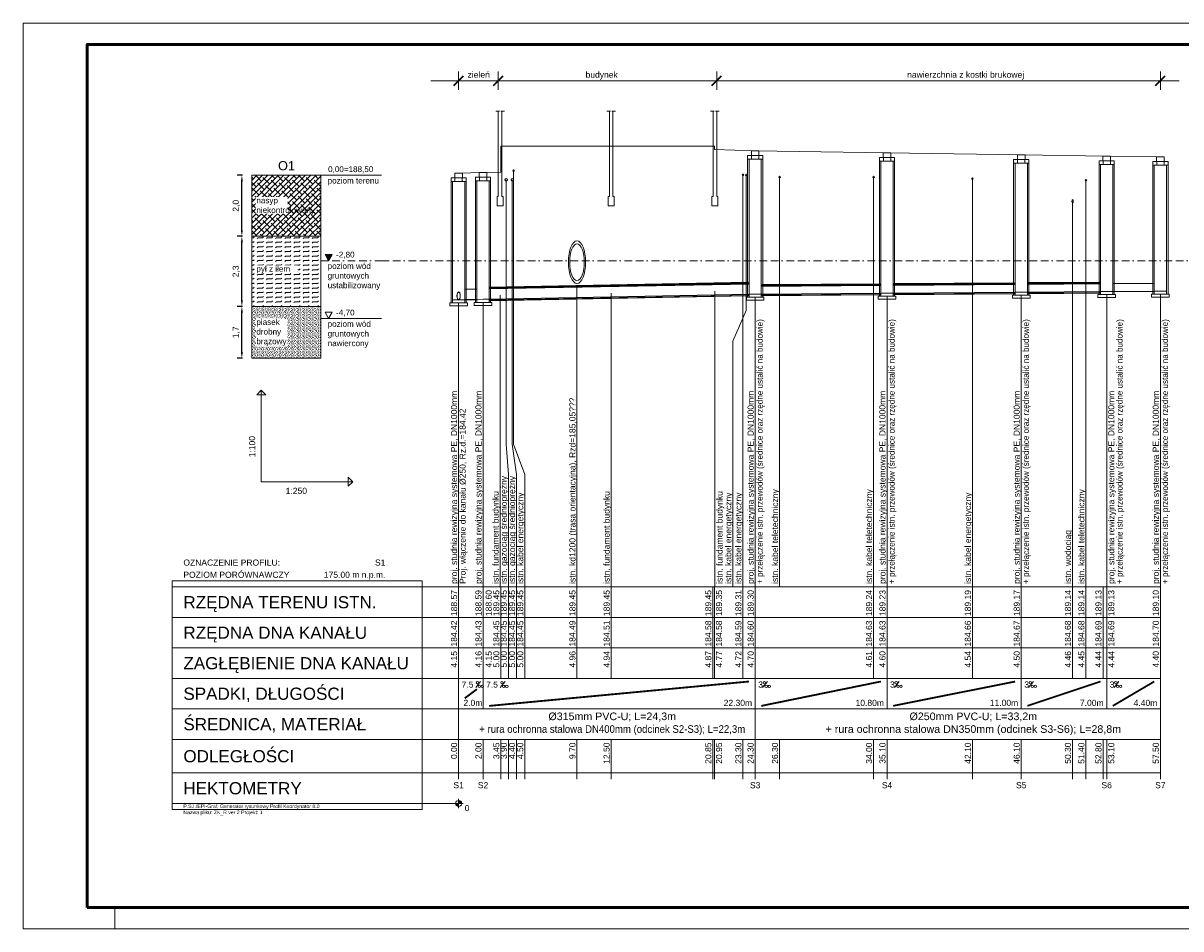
# Model space of a CAD drawing. Header units: metres. Extents: x 17041 to 17611, y -7523 to -7226.
# Tile 1 of 2: x 17041 to 17420, y -7523 to -7226. Entities that reach past the tile are written whole.
import ezdxf
from ezdxf.enums import TextEntityAlignment as Align

# ---------------------------------------------------------------- set-up
doc = ezdxf.new("R2010")
doc.units = ezdxf.units.M
doc.header["$MEASUREMENT"] = 0
doc.linetypes.add('BORDER2', pattern=[0.875, 0.25, -0.125, 0.25, -0.125, 0, -0.125])
doc.layers.get('0').update_dxf_attribs({"lineweight": 13})
for name, color, linetype, lineweight in [('_proj. cienkie', 7, 'Continuous', 13), ('Budynki', 7, 'Continuous', 13), ('Liczby', 7, 'Continuous', 13), ('Linie_opisowe', 7, 'Continuous', 13), ('Linie_tabeli', 7, 'Continuous', 13), ('Odcinki', 7, 'Continuous', 13), ('opis', 7, 'Continuous', 13), ('Opis_Arm', 7, 'Continuous', 13), ('Opis_PZ', 7, 'Continuous', 13), ('Opis_uzbr_n', 7, 'Continuous', 13), ('Opis_wl', 7, 'Continuous', 13), ('Teksty', 7, 'Continuous', 13), ('Teren_istn', 3, 'Continuous', 13), ('Uzbr_podz', 7, 'Continuous', 13), ('Wezly', 7, 'Continuous', 13)]:
    doc.layers.add(name, color=color, linetype=linetype, lineweight=lineweight)
doc.layers.add('Linie_odn', color=7, linetype='Continuous')
doc.layers.add('Rury_ochr', color=7, linetype='Continuous')
doc.styles.add('Arial', font='arial.ttf')
doc.dimstyles.new('ISO-25', dxfattribs={"dimtxt": 2.5, "dimasz": 2.5, "dimexe": 1.25, "dimexo": 0.625, "dimtad": 1, "dimtxsty": 'Standard', "dimcen": 2.5, "dimadec": 0, "dimazin": 0, "dimtfac": 1, "dimtmove": 0, "dimatfit": 3, "dimfxl": 1, "dimarcsym": 0})

# ---------------------------------------------------------------- blocks, each defined once
blk = doc.blocks.new('*D30')
at = {"color": 0, "lineweight": -2}
for p, q in [((17112.82, -7275.4), (17111.14, -7275.4)), ((17112.64, -7293.4), (17112.64, -7277.4)), ((17112.82, -7295.4), (17111.14, -7295.4))]:
    blk.add_line(p, q, dxfattribs=at)
at = {"color": 0}
for points in [[(17112.97, -7277.4), (17112.31, -7277.4), (17112.64, -7275.4)], [(17112.31, -7293.4), (17112.97, -7293.4), (17112.64, -7295.4)]]:
    blk.add_solid(points, dxfattribs=at)
at = {"layer": 'Defpoints', "color": 0}
for p in [(17112.64, -7275.4), (17115.9, -7275.4), (17115.9, -7295.4)]:
    blk.add_point(p, dxfattribs=at)
at = {"color": 0, "insert": (17110.81, -7285.4), "char_height": 2, "attachment_point": 5, "rotation": 90, "style": 'Arial'}
blk.add_mtext('2,0', dxfattribs=at)
blk = doc.blocks.new('*D31')
at = {"color": 0, "lineweight": -2}
for p, q in [((17112.82, -7295.4), (17111.14, -7295.4)), ((17112.64, -7316.4), (17112.64, -7297.4)), ((17112.82, -7318.4), (17111.14, -7318.4))]:
    blk.add_line(p, q, dxfattribs=at)
at = {"color": 0}
for points in [[(17112.97, -7297.4), (17112.31, -7297.4), (17112.64, -7295.4)], [(17112.31, -7316.4), (17112.97, -7316.4), (17112.64, -7318.4)]]:
    blk.add_solid(points, dxfattribs=at)
at = {"layer": 'Defpoints', "color": 0}
for p in [(17112.64, -7295.4), (17115.9, -7295.4), (17115.9, -7318.4)]:
    blk.add_point(p, dxfattribs=at)
at = {"color": 0, "insert": (17110.81, -7306.9), "char_height": 2, "attachment_point": 5, "rotation": 90, "style": 'Arial'}
blk.add_mtext('2,3', dxfattribs=at)
blk = doc.blocks.new('*D32')
at = {"color": 0, "lineweight": -2}
for p, q in [((17112.82, -7318.4), (17111.14, -7318.4)), ((17112.64, -7333.4), (17112.64, -7320.4)), ((17112.82, -7335.4), (17111.14, -7335.4))]:
    blk.add_line(p, q, dxfattribs=at)
at = {"color": 0}
for points in [[(17112.97, -7320.4), (17112.31, -7320.4), (17112.64, -7318.4)], [(17112.31, -7333.4), (17112.97, -7333.4), (17112.64, -7335.4)]]:
    blk.add_solid(points, dxfattribs=at)
at = {"layer": 'Defpoints', "color": 0}
for p in [(17112.64, -7318.4), (17115.9, -7318.4), (17115.9, -7335.4)]:
    blk.add_point(p, dxfattribs=at)
at = {"color": 0, "insert": (17110.81, -7326.9), "char_height": 2, "attachment_point": 5, "rotation": 90, "style": 'Arial'}
blk.add_mtext('1,7', dxfattribs=at)

msp = doc.modelspace()

# ---------------------------------------------------------------- hatches: boundary and pattern name
h = msp.add_hatch()
h.set_pattern_fill('ANSI38', color=256, scale=10, style=0)
h.set_pattern_definition([(45, (38.9465, -358.3822), (-0.88388348, 0.88388348), []), (135, (38.9465, -358.3822), (-2.65165043, 0.88388348), [3.125, -1.875])])
h.paths.add_polyline_path([(17138.47, -7275.4), (17115.9, -7275.4), (17115.9, -7295.4), (17138.47, -7295.4)])
h.paths.add_polyline_path([(17115.99, -7289.72), (17137.76, -7289.72), (17137.76, -7281.29), (17115.99, -7281.29)], flags=24)
h = msp.add_hatch()
h.set_pattern_fill('FLEXIBLE', color=256, scale=5, style=0)
h.set_pattern_definition([(0, (38.9465, -358.3822), (0, 1.5), [1.5, -1.5]), (45, (40.4465, -358.3822), (0, 1.5), [0.375, -1.37132035, 0.375, -2.12132035])])
h.paths.add_polyline_path([(17138.47, -7295.4), (17115.9, -7295.4), (17115.9, -7318.4), (17138.47, -7318.4)])
h.paths.add_polyline_path([(17116.78, -7308.19), (17128.72, -7308.19), (17128.72, -7304.5), (17116.78, -7304.5)], flags=24)
msp.add_hatch(color=256).paths.add_polyline_path([(17139.89, -7301.34), (17141.05, -7303.4), (17142.2, -7301.34)])
h = msp.add_hatch()
h.set_pattern_fill('DOTS2', color=256, scale=2, style=0)
h.set_pattern_definition([(0, (39.0265, -358.3422), (0, 2), [0, -2]), (0, (39.6665, -358.3022), (0, 2), [0, -2]), (0, (39.3065, -357.8622), (0, 2), [0, -2]), (0, (39.7465, -357.5422), (0, 2), [0, -2]), (0, (39.2265, -357.4222), (0, 2), [0, -2]), (0, (39.3865, -356.9422), (0, 2), [0, -2]), (0, (39.1065, -356.5822), (0, 2), [0, -2]), (0, (39.7465, -356.6222), (0, 2), [0, -2]), (0, (40.2265, -356.5422), (0, 2), [0, -2]), (0, (40.4665, -357.0222), (0, 2), [0, -2]), (0, (40.8665, -357.0622), (0, 2), [0, -2]), (0, (40.8665, -357.7822), (0, 2), [0, -2]), (0, (40.5065, -358.0222), (0, 2), [0, -2]), (0, (39.9465, -357.9022), (0, 2), [0, -2]), (0, (40.3065, -357.5422), (0, 2), [0, -2]), (0, (39.9465, -357.1822), (0, 2), [0, -2]), (0, (40.7865, -358.3022), (0, 2), [0, -2])])
h.paths.add_polyline_path([(17138.47, -7318.4), (17115.9, -7318.4), (17115.9, -7335.4), (17138.47, -7335.4)])
h.paths.add_polyline_path([(17115.2, -7333.55), (17129.27, -7333.55), (17129.27, -7320.37), (17115.2, -7320.37)], flags=9)

# ---------------------------------------------------------------- linework, layer by layer
at = {"lineweight": 35}
for p, q in [((17182.1, -7246), (17185.28, -7242.82)), ((17195.1, -7246), (17198.28, -7242.82)), ((17266.7, -7246), (17269.88, -7242.82)), ((17412.11, -7246), (17415.3, -7242.82))]:
    msp.add_line(p, q, dxfattribs=at)
for p, q in [((17183.69, -7247.41), (17183.69, -7241.41)), ((17196.69, -7247.41), (17196.69, -7241.41)), ((17268.29, -7247.41), (17268.29, -7241.41)), ((17413.71, -7247.41), (17413.71, -7241.41)), ((17138.47, -7275.4), (17115.9, -7275.4)), ((17115.9, -7335.4), (17115.9, -7275.4)), ((17138.47, -7275.4), (17158.38, -7275.4)), ((17138.47, -7295.4), (17115.9, -7295.4)), ((17139.89, -7301.34), (17141.05, -7303.4)), ((17139.89, -7301.34), (17142.2, -7301.34)), ((17142.2, -7301.34), (17141.05, -7303.4)), ((17138.47, -7318.4), (17115.9, -7318.4)), ((17138.47, -7322.4), (17158.38, -7322.4)), ((17139.89, -7320.34), (17141.05, -7322.4)), ((17139.89, -7320.34), (17142.2, -7320.34)), ((17142.2, -7320.34), (17141.05, -7322.4)), ((17138.47, -7335.4), (17115.9, -7335.4))]:
    msp.add_line(p, q)
at = {"linetype": 'BORDER2', "ltscale": 10}
msp.add_line((17138.47, -7303.4), (17158.38, -7303.4), dxfattribs=at)
for major_axis in [(0, -7), (0, -6)]:
    msp.add_ellipse((17222.49, -7303.9), major_axis=major_axis, ratio=0.4)
at = {"layer": 'Budynki'}
for points in [[(17198.69, -7254.41), (17197.49, -7254.41), (17197.89, -7254.41), (17197.89, -7282.4), (17198.29, -7282.4), (17198.29, -7285.4), (17197.29, -7285.4), (17197.29, -7285.4), (17196.29, -7285.4), (17196.29, -7282.4), (17196.69, -7282.4), (17196.69, -7254.41), (17197.09, -7254.41), (17195.89, -7254.41)], [(17235.09, -7254.41), (17233.89, -7254.41), (17234.29, -7254.41), (17234.29, -7282.4), (17234.69, -7282.4), (17234.69, -7285.4), (17233.69, -7285.4), (17233.69, -7285.4), (17232.69, -7285.4), (17232.69, -7282.4), (17233.09, -7282.4), (17233.09, -7254.41), (17233.49, -7254.41), (17232.29, -7254.41)], [(17269.09, -7254.41), (17267.89, -7254.41), (17268.29, -7254.41), (17268.29, -7282.4), (17268.69, -7282.4), (17268.69, -7285.4), (17267.69, -7285.4), (17267.69, -7285.4), (17266.69, -7285.4), (17266.69, -7282.4), (17267.09, -7282.4), (17267.09, -7254.41), (17267.49, -7254.41), (17266.29, -7254.41)]]:
    msp.add_lwpolyline(points, dxfattribs=at)
at = {"layer": 'Liczby'}
for p, q in [((17190.89, -7441.4), (17189.29, -7443.4)), ((17198.89, -7441.4), (17197.29, -7443.4)), ((17284.89, -7441.4), (17283.29, -7443.4)), ((17328.11, -7441.4), (17326.51, -7443.4)), ((17372.11, -7441.4), (17370.51, -7443.4)), ((17400.11, -7441.4), (17398.51, -7443.4)), ((17182.19, -7481.4), (17185.19, -7481.4)), ((17182.69, -7481.47), (17184.69, -7481.33)), ((17182.7, -7481.54), (17184.68, -7481.26)), ((17182.71, -7481.61), (17184.67, -7481.2)), ((17182.73, -7481.68), (17184.65, -7481.13)), ((17182.75, -7481.75), (17184.63, -7481.06)), ((17182.78, -7481.81), (17184.6, -7481)), ((17182.81, -7481.87), (17184.57, -7480.93)), ((17182.84, -7481.93), (17184.54, -7480.87)), ((17182.88, -7481.99), (17184.5, -7480.82)), ((17182.92, -7482.05), (17184.46, -7480.76)), ((17182.97, -7482.1), (17184.41, -7480.71)), ((17183.02, -7482.15), (17184.36, -7480.66)), ((17183.08, -7482.19), (17184.31, -7480.62)), ((17183.13, -7482.23), (17184.25, -7480.58)), ((17183.19, -7482.27), (17184.19, -7480.54)), ((17183.25, -7482.3), (17184.13, -7480.51)), ((17183.32, -7482.33), (17184.07, -7480.48)), ((17183.38, -7482.36), (17184, -7480.45)), ((17183.45, -7482.37), (17183.93, -7480.43)), ((17183.52, -7482.39), (17183.86, -7480.42)), ((17183.59, -7482.4), (17183.8, -7480.41)), ((17183.66, -7482.4), (17183.73, -7480.4)), ((17183.69, -7479.9), (17183.69, -7482.9))]:
    msp.add_line(p, q, dxfattribs=at)
for centre, radius in [((17189.89, -7441.8), 0.4), ((17197.89, -7441.8), 0.4), ((17283.89, -7441.8), 0.4), ((17327.11, -7441.8), 0.4), ((17371.11, -7441.8), 0.4), ((17399.11, -7441.8), 0.4), ((17190.49, -7443), 0.4), ((17191.49, -7443), 0.4), ((17198.49, -7443), 0.4), ((17199.49, -7443), 0.4), ((17284.49, -7443), 0.4), ((17285.49, -7443), 0.4), ((17327.71, -7443), 0.4), ((17328.71, -7443), 0.4), ((17371.71, -7443), 0.4), ((17372.71, -7443), 0.4), ((17399.71, -7443), 0.4), ((17400.71, -7443), 0.4), ((17183.69, -7481.4), 1)]:
    msp.add_circle(centre, radius, dxfattribs=at)
at = {"layer": 'Linie_opisowe'}
for p, q in [((17276.89, -7275.25), (17276.89, -7410.4)), ((17319.71, -7275.99), (17319.71, -7410.4)), ((17352.11, -7276.48), (17352.11, -7410.4)), ((17389.31, -7277.04), (17389.31, -7410.4)), ((17384.91, -7283.97), (17384.91, -7410.4)), ((17222.49, -7410.4), (17222.49, -7311.83)), ((17197.29, -7314.7), (17197.29, -7410.4)), ((17233.69, -7314.02), (17233.69, -7410.4)), ((17267.69, -7313.38), (17267.69, -7410.4))]:
    msp.add_line(p, q, dxfattribs=at)
for points in [[(17201.69, -7273.9), (17201.69, -7363.56), (17205.39, -7373.56), (17205.39, -7410.4)], [(17199.29, -7276.9), (17199.29, -7363.56), (17199.99, -7373.56), (17199.99, -7410.4)], [(17201.29, -7276.9), (17201.29, -7363.56), (17202.69, -7373.56), (17202.69, -7410.4)], [(17277.99, -7275.31), (17277.99, -7319.76), (17273.59, -7329.76), (17273.59, -7410.4)]]:
    msp.add_lwpolyline(points, dxfattribs=at)
at = {"layer": 'Linie_tabeli'}
for p, q in [((17119, -7375.88), (17119, -7345.88)), ((17119, -7375.88), (17149, -7375.88)), ((17089.77, -7410.4), (17183.69, -7410.4)), ((17183.69, -7410.4), (17413.71, -7410.4)), ((17183.69, -7410.4), (17183.69, -7440.4)), ((17183.69, -7410.4), (17183.69, -7471.4)), ((17191.69, -7410.4), (17191.69, -7440.4)), ((17197.54, -7410.4), (17197.54, -7420.4)), ((17197.54, -7410.4), (17197.54, -7420.4)), ((17199.99, -7410.4), (17199.99, -7420.4)), ((17202.69, -7410.4), (17202.69, -7420.4)), ((17205.39, -7410.4), (17205.39, -7420.4)), ((17222.49, -7410.4), (17222.49, -7420.4)), ((17233.69, -7410.4), (17233.69, -7420.4)), ((17267.02, -7410.4), (17267.02, -7420.4)), ((17267.54, -7410.4), (17267.54, -7420.4)), ((17276.89, -7410.4), (17276.89, -7420.4)), ((17280.89, -7410.4), (17280.89, -7440.4)), ((17319.71, -7410.4), (17319.71, -7420.4)), ((17324.11, -7410.4), (17324.11, -7440.4)), ((17352.11, -7410.4), (17352.11, -7420.4)), ((17368.11, -7410.4), (17368.11, -7440.4)), ((17384.91, -7410.4), (17384.91, -7420.4)), ((17389.31, -7410.4), (17389.31, -7420.4)), ((17394.91, -7410.4), (17394.91, -7420.4)), ((17396.11, -7410.4), (17396.11, -7440.4)), ((17413.71, -7410.4), (17413.71, -7440.4)), ((17413.71, -7410.4), (17413.71, -7471.4)), ((17089.77, -7420.4), (17183.69, -7420.4)), ((17183.69, -7420.4), (17413.71, -7420.4)), ((17197.54, -7420.4), (17197.54, -7430.4)), ((17197.54, -7420.4), (17197.54, -7430.4)), ((17199.99, -7420.4), (17199.99, -7430.4)), ((17202.69, -7420.4), (17202.69, -7430.4)), ((17205.39, -7420.4), (17205.39, -7430.4)), ((17222.49, -7420.4), (17222.49, -7430.4)), ((17233.69, -7420.4), (17233.69, -7430.4)), ((17267.02, -7420.4), (17267.02, -7430.4)), ((17267.54, -7420.4), (17267.54, -7430.4)), ((17276.89, -7420.4), (17276.89, -7430.4)), ((17319.71, -7420.4), (17319.71, -7430.4)), ((17352.11, -7420.4), (17352.11, -7430.4)), ((17384.91, -7420.4), (17384.91, -7430.4)), ((17389.31, -7420.4), (17389.31, -7430.4)), ((17394.91, -7420.4), (17394.91, -7430.4)), ((17089.77, -7430.4), (17183.69, -7430.4)), ((17183.69, -7430.4), (17413.71, -7430.4)), ((17197.54, -7430.4), (17197.54, -7440.4)), ((17197.54, -7430.4), (17197.54, -7440.4)), ((17199.99, -7430.4), (17199.99, -7440.4)), ((17202.69, -7430.4), (17202.69, -7440.4)), ((17205.39, -7430.4), (17205.39, -7440.4)), ((17222.49, -7430.4), (17222.49, -7440.4)), ((17233.69, -7430.4), (17233.69, -7440.4)), ((17267.02, -7430.4), (17267.02, -7440.4)), ((17267.54, -7430.4), (17267.54, -7440.4)), ((17276.89, -7430.4), (17276.89, -7440.4)), ((17319.71, -7430.4), (17319.71, -7440.4)), ((17352.11, -7430.4), (17352.11, -7440.4)), ((17384.91, -7430.4), (17384.91, -7440.4)), ((17389.31, -7430.4), (17389.31, -7440.4)), ((17394.91, -7430.4), (17394.91, -7440.4)), ((17089.77, -7440.4), (17183.69, -7440.4)), ((17183.69, -7440.4), (17413.71, -7440.4)), ((17183.69, -7440.4), (17183.69, -7450.4)), ((17191.69, -7440.4), (17191.69, -7450.4)), ((17280.89, -7440.4), (17280.89, -7450.4)), ((17324.11, -7440.4), (17324.11, -7450.4)), ((17368.11, -7440.4), (17368.11, -7450.4)), ((17396.11, -7440.4), (17396.11, -7450.4)), ((17396.11, -7440.4), (17396.11, -7450.4)), ((17413.71, -7440.4), (17413.71, -7450.4)), ((17089.77, -7450.4), (17183.69, -7450.4)), ((17183.69, -7450.4), (17413.71, -7450.4)), ((17280.89, -7450.4), (17280.89, -7460.4)), ((17413.71, -7450.4), (17413.71, -7460.4)), ((17089.77, -7460.4), (17183.69, -7460.4)), ((17183.69, -7460.4), (17413.71, -7460.4)), ((17183.69, -7460.4), (17183.69, -7473.4)), ((17191.69, -7460.4), (17191.69, -7473.4)), ((17197.54, -7460.4), (17197.54, -7473.4)), ((17199.99, -7460.4), (17199.99, -7473.4)), ((17202.69, -7460.4), (17202.69, -7473.4)), ((17205.39, -7460.4), (17205.39, -7473.4)), ((17222.49, -7460.4), (17222.49, -7473.4)), ((17233.69, -7460.4), (17233.69, -7473.4)), ((17267.02, -7460.4), (17267.02, -7473.4)), ((17267.54, -7460.4), (17267.54, -7473.4)), ((17276.89, -7460.4), (17276.89, -7473.4)), ((17280.89, -7460.4), (17280.89, -7473.4)), ((17288.89, -7460.4), (17288.89, -7473.4)), ((17319.71, -7460.4), (17319.71, -7473.4)), ((17324.11, -7460.4), (17324.11, -7473.4)), ((17352.11, -7460.4), (17352.11, -7473.4)), ((17368.11, -7460.4), (17368.11, -7473.4)), ((17384.91, -7460.4), (17384.91, -7473.4)), ((17389.31, -7460.4), (17389.31, -7473.4)), ((17394.91, -7460.4), (17394.91, -7473.4)), ((17396.11, -7460.4), (17396.11, -7473.4)), ((17413.71, -7460.4), (17413.71, -7473.4)), ((17089.77, -7471.4), (17183.69, -7471.4)), ((17183.69, -7471.4), (17413.71, -7471.4)), ((17089.77, -7481.4), (17183.69, -7481.4))]:
    msp.add_line(p, q, dxfattribs=at)
for points in [[(17288.89, -7410.4), (17288.89, -7275.99)], [(17280.89, -7410.4), (17280.89, -7315.4)], [(17324.11, -7410.4), (17324.11, -7315.07)], [(17368.11, -7410.4), (17368.11, -7314.74)], [(17396.11, -7410.4), (17396.11, -7314.53)], [(17413.71, -7410.4), (17413.71, -7314.4)], [(17183.69, -7410.4), (17183.69, -7317.2)], [(17191.69, -7410.4), (17191.69, -7317.09)]]:
    msp.add_lwpolyline(points, dxfattribs=at)
for points in [[(17119, -7345.88), (17120.5, -7347.38), (17117.5, -7347.38)], [(17149, -7375.88), (17147.5, -7377.38), (17147.5, -7374.38)], [(17089.77, -7483.4), (17171.69, -7483.4), (17171.69, -7408.4), (17089.77, -7408.4)]]:
    msp.add_lwpolyline(points, close=True, dxfattribs=at)
for points in [[(17193.69, -7449.4, 0.6, 0.6, 0), (17278.89, -7441.4, 0.6, 0.6, 0)], [(17282.89, -7449.4, 0.6, 0.6, 0), (17322.11, -7441.4, 0.6, 0.6, 0)], [(17326.11, -7449.4, 0.6, 0.6, 0), (17366.11, -7441.4, 0.6, 0.6, 0)], [(17370.11, -7449.4, 0.6, 0.6, 0), (17394.11, -7441.4, 0.6, 0.6, 0)], [(17398.11, -7449.4, 0.6, 0.6, 0), (17411.71, -7441.4, 0.6, 0.6, 0)], [(17185.69, -7446.9, 0.6, 0.6, 0), (17189.69, -7443.9, 0.6, 0.6, 0)]]:
    msp.add_lwpolyline(points, format="xyseb", dxfattribs=at)
at = {"layer": 'Odcinki'}
for points in [[(17193.69, -7312.67), (17278.89, -7311.07), (17278.89, -7310.94), (17193.69, -7312.54)], [(17282.89, -7311.87), (17322.11, -7311.57), (17322.11, -7311.45), (17282.89, -7311.74)], [(17326.11, -7311.54), (17366.11, -7311.24), (17366.11, -7311.12), (17326.11, -7311.42)], [(17370.11, -7311.21), (17394.11, -7311.03), (17394.11, -7310.91), (17370.11, -7311.09)], [(17398.11, -7311), (17411.71, -7310.9), (17411.71, -7310.78), (17398.11, -7310.88)], [(17185.69, -7312.82), (17189.69, -7312.74), (17189.69, -7312.62), (17185.69, -7312.69)], [(17185.69, -7316.17), (17189.69, -7316.09), (17189.69, -7316.22), (17185.69, -7316.29)], [(17193.69, -7316.02), (17278.89, -7314.42), (17278.89, -7314.54), (17193.69, -7316.14)], [(17282.89, -7314.37), (17322.11, -7314.07), (17322.11, -7314.2), (17282.89, -7314.49)], [(17326.11, -7314.04), (17366.11, -7313.74), (17366.11, -7313.87), (17326.11, -7314.17)], [(17370.11, -7313.71), (17394.11, -7313.53), (17394.11, -7313.66), (17370.11, -7313.84)], [(17398.11, -7313.5), (17411.71, -7313.4), (17411.71, -7313.53), (17398.11, -7313.63)]]:
    msp.add_lwpolyline(points, close=True, dxfattribs=at)
at = {"layer": 'opis'}
for p, q in [((17040.95, -7515.51), (17040.95, -7522.51)), ((17070.95, -7515.51), (17070.95, -7522.51))]:
    msp.add_line(p, q, dxfattribs=at)
at = {"layer": 'Opis_wl'}
for major_axis in [(0, -1.38), (0, -1.25)]:
    msp.add_ellipse((17183.69, -7314.95), major_axis=major_axis, ratio=0.4, dxfattribs=at)
at = {"layer": 'Rury_ochr'}
for p, q in [((17193.94, -7312.25), (17193.94, -7312.54)), ((17278.65, -7310.66), (17278.65, -7310.95)), ((17283.15, -7311.45), (17283.15, -7311.74)), ((17321.86, -7311.16), (17321.86, -7311.45)), ((17326.34, -7311.12), (17326.34, -7311.42)), ((17365.86, -7310.83), (17365.86, -7311.12)), ((17370.36, -7310.79), (17370.36, -7311.09)), ((17393.86, -7310.62), (17393.86, -7310.91)), ((17193.94, -7316.43), (17193.94, -7316.14)), ((17278.65, -7314.84), (17278.65, -7314.55)), ((17283.15, -7314.78), (17283.15, -7314.49)), ((17321.86, -7314.49), (17321.86, -7314.2)), ((17326.34, -7314.46), (17326.34, -7314.17)), ((17365.86, -7314.16), (17365.86, -7313.87)), ((17370.36, -7314.13), (17370.36, -7313.84)), ((17393.86, -7313.95), (17393.86, -7313.66))]:
    msp.add_line(p, q, dxfattribs=at)
for points in [[(17193.94, -7312.25), (17278.65, -7310.66), (17278.65, -7310.57), (17193.94, -7312.16)], [(17283.15, -7311.45), (17321.86, -7311.16), (17321.86, -7311.07), (17283.15, -7311.36)], [(17326.34, -7311.12), (17365.86, -7310.83), (17365.86, -7310.74), (17326.34, -7311.04)], [(17370.36, -7310.79), (17393.86, -7310.62), (17393.86, -7310.53), (17370.36, -7310.71)], [(17193.94, -7316.43), (17278.65, -7314.84), (17278.65, -7314.92), (17193.94, -7316.51)], [(17283.15, -7314.78), (17321.86, -7314.49), (17321.86, -7314.57), (17283.15, -7314.86)], [(17326.34, -7314.46), (17365.86, -7314.16), (17365.86, -7314.24), (17326.34, -7314.54)], [(17370.36, -7314.13), (17393.86, -7313.95), (17393.86, -7314.03), (17370.36, -7314.21)]]:
    msp.add_lwpolyline(points, close=True, dxfattribs=at)
at = {"layer": 'Teksty'}
msp.add_line((17174.6, -7244.41), (17419.89, -7244.41), dxfattribs=at)
at = {"layer": 'Teren_istn'}
msp.add_lwpolyline([(17183.69, -7274.7), (17191.69, -7274.53), (17197.54, -7274.4), (17197.54, -7265.9), (17267.54, -7265.9), (17267.54, -7266.9), (17280.89, -7267.4), (17324.11, -7268.05), (17368.11, -7268.72), (17396.11, -7269.14), (17413.71, -7269.4)], dxfattribs=at)
at = {"layer": 'Uzbr_podz'}
for centre, radius in [((17201.69, -7273.9), 0.25), ((17199.29, -7276.9), 0.42), ((17199.29, -7276.9), 0.4), ((17201.29, -7276.9), 0.42), ((17201.29, -7276.9), 0.4), ((17276.89, -7275.25), 0.25), ((17277.99, -7275.31), 0.25), ((17288.89, -7275.99), 0.25), ((17319.71, -7275.99), 0.25), ((17352.11, -7276.48), 0.25), ((17389.31, -7277.04), 0.25)]:
    msp.add_circle(centre, radius, dxfattribs=at)
for major_axis in [(0, -0.578), (0, -0.55)]:
    msp.add_ellipse((17384.91, -7283.97), major_axis=major_axis, ratio=0.4, dxfattribs=at)
at = {"layer": 'Wezly'}
for p, q in [((17282.09, -7268.9), (17279.69, -7268.9)), ((17282.09, -7270.1), (17279.69, -7270.1)), ((17325.31, -7269.55), (17322.91, -7269.55)), ((17369.31, -7270.22), (17366.91, -7270.22)), ((17397.31, -7270.64), (17394.91, -7270.64)), ((17325.31, -7270.75), (17322.91, -7270.75)), ((17369.31, -7271.42), (17366.91, -7271.42)), ((17397.31, -7271.84), (17394.91, -7271.84)), ((17414.91, -7270.9), (17412.51, -7270.9)), ((17414.91, -7272.1), (17412.51, -7272.1)), ((17184.89, -7276.2), (17182.49, -7276.2)), ((17184.89, -7277.4), (17182.49, -7277.4)), ((17192.89, -7276.03), (17190.49, -7276.03)), ((17192.89, -7277.23), (17190.49, -7277.23)), ((17283.13, -7315.4), (17278.65, -7315.4)), ((17326.35, -7315.07), (17321.87, -7315.07)), ((17370.35, -7314.74), (17365.87, -7314.74)), ((17398.35, -7314.53), (17393.87, -7314.53)), ((17185.93, -7317.2), (17181.45, -7317.2)), ((17193.93, -7317.09), (17189.45, -7317.09))]:
    msp.add_line(p, q, dxfattribs=at)
for points in [[(17279.69, -7268.9), (17278.39, -7268.9), (17278.39, -7270.1), (17279.69, -7270.1)], [(17278.89, -7315.4), (17278.39, -7315.4), (17278.39, -7270.1), (17278.89, -7270.1)], [(17279.64, -7268.9), (17282.14, -7268.9), (17282.14, -7267.4), (17279.64, -7267.4)], [(17282.09, -7268.9), (17283.39, -7268.9), (17283.39, -7270.1), (17282.09, -7270.1)], [(17282.89, -7315.4), (17283.39, -7315.4), (17283.39, -7270.1), (17282.89, -7270.1)], [(17322.91, -7269.55), (17321.61, -7269.55), (17321.61, -7270.75), (17322.91, -7270.75)], [(17322.86, -7269.55), (17325.35, -7269.55), (17325.35, -7268.05), (17322.86, -7268.05)], [(17325.31, -7269.55), (17326.61, -7269.55), (17326.61, -7270.75), (17325.31, -7270.75)], [(17366.91, -7270.22), (17365.61, -7270.22), (17365.61, -7271.42), (17366.91, -7271.42)], [(17366.86, -7270.22), (17369.35, -7270.22), (17369.35, -7268.72), (17366.86, -7268.72)], [(17369.31, -7270.22), (17370.61, -7270.22), (17370.61, -7271.42), (17369.31, -7271.42)], [(17394.91, -7270.64), (17393.61, -7270.64), (17393.61, -7271.84), (17394.91, -7271.84)], [(17394.86, -7270.64), (17397.35, -7270.64), (17397.35, -7269.14), (17394.86, -7269.14)], [(17397.31, -7270.64), (17398.61, -7270.64), (17398.61, -7271.84), (17397.31, -7271.84)], [(17412.46, -7270.9), (17414.95, -7270.9), (17414.95, -7269.4), (17412.46, -7269.4)], [(17322.11, -7315.07), (17321.61, -7315.07), (17321.61, -7270.75), (17322.11, -7270.75)], [(17326.11, -7315.07), (17326.61, -7315.07), (17326.61, -7270.75), (17326.11, -7270.75)], [(17366.11, -7314.74), (17365.61, -7314.74), (17365.61, -7271.42), (17366.11, -7271.42)], [(17370.11, -7314.74), (17370.61, -7314.74), (17370.61, -7271.42), (17370.11, -7271.42)], [(17394.11, -7314.53), (17393.61, -7314.53), (17393.61, -7271.84), (17394.11, -7271.84)], [(17398.11, -7314.53), (17398.61, -7314.53), (17398.61, -7271.84), (17398.11, -7271.84)], [(17412.51, -7270.9), (17411.21, -7270.9), (17411.21, -7272.1), (17412.51, -7272.1)], [(17411.71, -7314.4), (17411.21, -7314.4), (17411.21, -7272.1), (17411.71, -7272.1)], [(17414.91, -7270.9), (17416.21, -7270.9), (17416.21, -7272.1), (17414.91, -7272.1)], [(17415.71, -7314.4), (17416.21, -7314.4), (17416.21, -7272.1), (17415.71, -7272.1)], [(17182.49, -7276.2), (17181.19, -7276.2), (17181.19, -7277.4), (17182.49, -7277.4)], [(17181.69, -7317.2), (17181.19, -7317.2), (17181.19, -7277.4), (17181.69, -7277.4)], [(17182.44, -7276.2), (17184.94, -7276.2), (17184.94, -7274.7), (17182.44, -7274.7)], [(17184.89, -7276.2), (17186.19, -7276.2), (17186.19, -7277.4), (17184.89, -7277.4)], [(17185.69, -7317.2), (17186.19, -7317.2), (17186.19, -7277.4), (17185.69, -7277.4)], [(17190.49, -7276.03), (17189.19, -7276.03), (17189.19, -7277.23), (17190.49, -7277.23)], [(17189.69, -7317.09), (17189.19, -7317.09), (17189.19, -7277.23), (17189.69, -7277.23)], [(17190.44, -7276.03), (17192.94, -7276.03), (17192.94, -7274.53), (17190.44, -7274.53)], [(17192.89, -7276.03), (17194.19, -7276.03), (17194.19, -7277.23), (17192.89, -7277.23)], [(17193.69, -7317.09), (17194.19, -7317.09), (17194.19, -7277.23), (17193.69, -7277.23)], [(17181.69, -7317.2), (17185.69, -7317.2), (17185.69, -7316.2), (17181.69, -7316.2)], [(17191.69, -7317.09), (17189.69, -7317.09), (17189.69, -7316.09), (17191.69, -7316.05), (17193.69, -7316.02), (17193.69, -7317.09)], [(17278.01, -7315.4), (17283.77, -7315.4), (17283.77, -7315.4), (17278.01, -7315.4)], [(17278.01, -7316.4), (17283.77, -7316.4), (17283.77, -7315.4), (17278.01, -7315.4)], [(17278.89, -7315.4), (17282.89, -7315.4), (17282.89, -7314.4), (17278.89, -7314.4)], [(17321.23, -7315.07), (17326.99, -7315.07), (17326.99, -7315.07), (17321.23, -7315.07)], [(17321.23, -7316.07), (17326.99, -7316.07), (17326.99, -7315.07), (17321.23, -7315.07)], [(17324.11, -7315.07), (17322.11, -7315.07), (17322.11, -7314.07), (17324.11, -7314.06), (17326.11, -7314.04), (17326.11, -7315.07)], [(17365.23, -7314.74), (17370.99, -7314.74), (17370.99, -7314.74), (17365.23, -7314.74)], [(17365.23, -7315.74), (17370.99, -7315.74), (17370.99, -7314.74), (17365.23, -7314.74)], [(17368.11, -7314.74), (17366.11, -7314.74), (17366.11, -7313.74), (17368.11, -7313.73), (17370.11, -7313.71), (17370.11, -7314.74)], [(17393.23, -7314.53), (17398.99, -7314.53), (17398.99, -7314.53), (17393.23, -7314.53)], [(17393.23, -7315.53), (17398.99, -7315.53), (17398.99, -7314.53), (17393.23, -7314.53)], [(17396.11, -7314.53), (17394.11, -7314.53), (17394.11, -7313.53), (17396.11, -7313.52), (17398.11, -7313.5), (17398.11, -7314.53)], [(17410.83, -7315.4), (17416.59, -7315.4), (17416.59, -7314.4), (17410.83, -7314.4)], [(17411.71, -7314.4), (17415.71, -7314.4), (17415.71, -7313.4), (17411.71, -7313.4)], [(17180.81, -7317.2), (17186.57, -7317.2), (17186.57, -7317.2), (17180.81, -7317.2)], [(17180.81, -7318.2), (17186.57, -7318.2), (17186.57, -7317.2), (17180.81, -7317.2)], [(17188.81, -7317.09), (17194.57, -7317.09), (17194.57, -7317.09), (17188.81, -7317.09)], [(17188.81, -7318.09), (17194.57, -7318.09), (17194.57, -7317.09), (17188.81, -7317.09)]]:
    msp.add_lwpolyline(points, close=True, dxfattribs=at)

# ---------------------------------------------------------------- texts
at = {"layer": 'Liczby', "style": 'Arial'}
msp.add_text('1:100', height=2, rotation=90, dxfattribs=at).set_placement((17117, -7367.88))
for s, p in [('1:250', (17127, -7379.88)), ('7.5', (17184.69, -7443.4)), ('7.5', (17192.69, -7443.4)), ('3', (17281.89, -7443.4)), ('3', (17325.11, -7443.4)), ('3', (17369.11, -7443.4)), ('3', (17397.11, -7443.4)), ('0', (17185.69, -7483.9))]:
    msp.add_text(s, height=2, dxfattribs=at).set_placement(p)
for s, p in [('188.57', (17183.19, -7411.4)), ('188.59', (17191.19, -7411.4)), ('188.60', (17194.54, -7411.4)), ('189.45', (17197.04, -7411.4)), ('189.45', (17199.49, -7411.4)), ('189.45', (17202.19, -7411.4)), ('189.45', (17204.89, -7411.4)), ('189.45', (17221.99, -7411.4)), ('189.45', (17233.19, -7411.4)), ('189.45', (17266.52, -7411.4)), ('189.35', (17270.04, -7411.4)), ('189.31', (17276.39, -7411.4)), ('189.30', (17280.39, -7411.4)), ('189.24', (17319.21, -7411.4)), ('189.23', (17323.61, -7411.4)), ('189.19', (17351.61, -7411.4)), ('189.17', (17367.61, -7411.4)), ('189.14', (17384.41, -7411.4)), ('189.14', (17388.81, -7411.4)), ('189.13', (17394.41, -7411.4)), ('189.13', (17398.61, -7411.4)), ('189.10', (17413.21, -7411.4)), ('184.42', (17183.19, -7421.4)), ('184.43', (17191.19, -7421.4)), ('184.45', (17197.04, -7421.4)), ('184.45', (17197.04, -7421.4)), ('184.45', (17199.49, -7421.4)), ('184.45', (17202.19, -7421.4)), ('184.45', (17204.89, -7421.4)), ('184.49', (17221.99, -7421.4)), ('184.51', (17233.19, -7421.4)), ('184.58', (17266.52, -7421.4)), ('184.58', (17270.04, -7421.4)), ('184.59', (17276.39, -7421.4)), ('184.60', (17280.39, -7421.4)), ('184.63', (17319.21, -7421.4)), ('184.63', (17323.61, -7421.4)), ('184.66', (17351.61, -7421.4)), ('184.67', (17367.61, -7421.4)), ('184.68', (17384.41, -7421.4)), ('184.68', (17388.81, -7421.4)), ('184.69', (17394.41, -7421.4)), ('184.69', (17398.61, -7421.4)), ('184.70', (17413.21, -7421.4)), ('4.15', (17183.19, -7431.4)), ('4.16', (17191.19, -7431.4)), ('4.15', (17194.54, -7431.4)), ('5.00', (17197.04, -7431.4)), ('5.00', (17199.49, -7431.4)), ('5.00', (17202.19, -7431.4)), ('5.00', (17204.89, -7431.4)), ('4.96', (17221.99, -7431.4)), ('4.94', (17233.19, -7431.4)), ('4.87', (17266.52, -7431.4)), ('4.77', (17270.04, -7431.4)), ('4.72', (17276.39, -7431.4)), ('4.70', (17280.39, -7431.4)), ('4.61', (17319.21, -7431.4)), ('4.60', (17323.61, -7431.4)), ('4.54', (17351.61, -7431.4)), ('4.50', (17367.61, -7431.4)), ('4.46', (17384.41, -7431.4)), ('4.45', (17388.81, -7431.4)), ('4.44', (17394.41, -7431.4)), ('4.44', (17398.61, -7431.4)), ('4.40', (17413.21, -7431.4)), ('0.00', (17183.19, -7461.4)), ('2.00', (17191.19, -7461.4)), ('3.45', (17197.04, -7461.4)), ('3.45', (17197.04, -7461.4)), ('3.90', (17199.49, -7461.4)), ('4.40', (17202.19, -7461.4)), ('4.50', (17204.89, -7461.4)), ('9.70', (17221.99, -7461.4)), ('12.50', (17233.19, -7461.4)), ('20.85', (17266.52, -7461.4)), ('20.95', (17270.04, -7461.4)), ('23.30', (17276.39, -7461.4)), ('24.30', (17280.39, -7461.4)), ('26.30', (17288.39, -7461.4)), ('34.00', (17319.21, -7461.4)), ('35.10', (17323.61, -7461.4)), ('42.10', (17351.61, -7461.4)), ('46.10', (17367.61, -7461.4)), ('50.30', (17384.41, -7461.4)), ('51.40', (17388.81, -7461.4)), ('52.80', (17394.41, -7461.4)), ('53.10', (17398.61, -7461.4)), ('57.50', (17413.21, -7461.4))]:
    msp.add_text(s, height=2, rotation=90, dxfattribs=at).set_placement(p, align=Align.RIGHT)
for s, p in [('2.0m', (17191.47, -7449.4)), ('22.30m', (17279.89, -7449.4)), ('10.80m', (17323.11, -7449.4)), ('11.00m', (17367.11, -7449.4)), ('7.00m', (17395.11, -7449.4)), ('4.40m', (17412.71, -7449.4))]:
    msp.add_text(s, height=2, dxfattribs=at).set_placement(p, align=Align.RIGHT)
for s, p in [('S1', (17183.69, -7476.4)), ('S2', (17191.69, -7476.4)), ('S3', (17280.89, -7476.4)), ('S4', (17324.11, -7476.4)), ('S5', (17368.11, -7476.4)), ('S6', (17396.11, -7476.4)), ('S7', (17413.71, -7476.4))]:
    msp.add_text(s, height=2, dxfattribs=at).set_placement(p, align=Align.CENTER)
at = {"layer": 'Liczby', "char_height": 2.5, "attachment_point": 5, "style": 'Arial'}
for s, insert, width in [('%%C315mm PVC-U; L=24,3m\\P\\W0.9;+ rura ochronna stalowa DN400mm (odcinek S2-S3); L=22,3m', (17234.04, -7455.28), 91.4264), ('%%C250mm PVC-U; L=33,2m\\P+ rura ochronna stalowa DN350mm (odcinek S3-S6); L=28,8m', (17352.4, -7455.28), 116.0251)]:
    msp.add_mtext(s, dxfattribs=dict(at, insert=insert, width=width))
at = {"layer": 'Linie_odn', "style": 'Arial'}
for s, p in [('zieleń', (17186.62, -7243.41)), ('budynek', (17225.29, -7243.41)), ('nawierzchnia z kostki brukowej', (17330.71, -7243.41))]:
    msp.add_text(s, height=2, dxfattribs=at).set_placement(p)
at = {"layer": 'Linie_tabeli', "style": 'Arial'}
for s, height, p in [('OZNACZENIE PROFILU:', 2, (17093.47, -7403.4)), ('POZIOM PORÓWNAWCZY', 2, (17093.47, -7407.4)), ('RZĘDNA TERENU ISTN.', 4, (17093.47, -7417.4)), ('RZĘDNA DNA KANAŁU', 4, (17093.47, -7427.4)), ('ZAGŁĘBIENIE DNA KANAŁU', 4, (17093.47, -7437.4)), ('SPADKI, DŁUGOŚCI', 4, (17093.47, -7447.4)), ('ŚREDNICA, MATERIAŁ', 4, (17093.47, -7457.4)), ('ODLEGŁOŚCI', 4, (17093.47, -7467.9)), ('HEKTOMETRY', 4, (17093.47, -7478.4)), ('P.S.I./EPI-Graf, Generator rysunkowy Profil Koordynator 8.0', 1.2, (17093.47, -7482.9)), ('Nazwa pliku: ZK_R ver 2 Projekt: 1', 1.2, (17093.47, -7484.9))]:
    msp.add_text(s, height=height, dxfattribs=at).set_placement(p)
for s, p in [('S1', (17159.69, -7403.4)), ('175.00 m n.p.m.', (17159.69, -7407.4))]:
    msp.add_text(s, height=2, dxfattribs=at).set_placement(p, align=Align.RIGHT)
at = {"layer": 'Opis_Arm', "style": 'Arial'}
for p in [(17196.79, -7409.4), (17233.19, -7409.4), (17270.19, -7409.4)]:
    msp.add_text('istn. fundament budynku', height=2, rotation=90, dxfattribs=at).set_placement(p)
at = {"layer": 'Opis_PZ', "style": 'Arial', "width": 0.95}
for p in [(17283.39, -7409.4), (17326.61, -7409.4), (17370.61, -7409.4), (17401.32, -7409.4), (17416.21, -7409.4)]:
    msp.add_text('+ przełączenie istn. przewodów (średnice oraz rzędne ustalić na budowie)', height=2, rotation=90, dxfattribs=at).set_placement(p)
at = {"layer": 'Opis_PZ', "style": 'Arial'}
for p in [(17183.19, -7409.4), (17191.19, -7409.4), (17280.39, -7409.4), (17323.61, -7409.4), (17367.61, -7409.4), (17398.61, -7409.4), (17413.21, -7409.4)]:
    msp.add_text('proj. studnia rewizyjna systemowa PE, DN1000mm', height=2, rotation=90, dxfattribs=at).set_placement(p)
at = {"layer": 'Opis_uzbr_n', "style": 'Arial'}
for s, p in [('istn. kd1200 (trasa orientacyjna), Rzd=185,05???', (17221.99, -7409.4)), ('istn. gazociąg średnioprężny', (17199.49, -7409.4)), ('istn. gazociąg średnioprężny', (17202.19, -7409.4)), ('istn. kabel energetyczny', (17204.89, -7409.4)), ('istn. kabel energetyczny', (17273.09, -7409.4)), ('istn. kabel energetyczny', (17276.39, -7409.4)), ('istn. kabel teletechniczny', (17288.39, -7409.4)), ('istn. kabel teletechniczny', (17319.21, -7409.4)), ('istn. kabel energetyczny', (17351.61, -7409.4)), ('istn. kabel teletechniczny', (17388.81, -7409.4)), ('istn. wodociąg', (17384.41, -7409.4))]:
    msp.add_text(s, height=2, rotation=90, dxfattribs=at).set_placement(p)
at = {"layer": 'Opis_wl', "style": 'Arial'}
msp.add_text('Proj. włączenie do kanału %%C250, Rz.d.=184.42', height=2, rotation=90, dxfattribs=at).set_placement((17185.99, -7409.4))

# ---------------------------------------------------------------- dimensions: what is measured, and where the dimension line sits
for base, p1, p2, picture, middle in [((17112.64, -7295.4), (17115.9, -7318.4), (17115.9, -7295.4), '*D31', (17110.81, -7306.9)), ((17112.64, -7318.4), (17115.9, -7335.4), (17115.9, -7318.4), '*D32', (17110.81, -7326.9))]:
    dim = msp.add_linear_dim(base=base, p1=p1, p2=p2, angle=90, dimstyle='ISO-25', override={"dimtxt": 2, "dimasz": 2, "dimexe": 1.5, "dimexo": 0.1, "dimdec": 1, "dimlfac": 0.1, "dimzin": 0, "dimtxsty": 'Arial', "dimfxl": 0.18, "dimfxlon": 1})
    dim.commit()
    dim.dimension.update_dxf_attribs({"geometry": picture, "text_midpoint": middle})

# ---------------------------------------------------------------- next in the draw order: texts
at = {"attachment_point": 1, "style": 'Arial', "bg_fill": 3, "box_fill_scale": 1.2, "bg_fill_color": 256, "bg_fill_true_color": 13158600, "bg_fill_transparency": 0}
for s, insert, char_height in [('O1', (17124.48, -7270.75), 3), ('poziom terenu', (17140.75, -7276.2), 1.9), ('poziom wód\\Pgruntowych\\Pnawiercony', (17140.75, -7323.2), 1.9)]:
    msp.add_mtext(s, dxfattribs=dict(at, insert=insert, char_height=char_height))
at = {"char_height": 1.9, "attachment_point": 1, "style": 'Arial', "bg_fill": 3, "box_fill_scale": 1.1, "bg_fill_color": 256, "bg_fill_true_color": 13158600, "bg_fill_transparency": 0}
for s, insert, width in [('nasyp niekontrolowany', (17117.39, -7282.69), 10.0217), ('pył z iłem', (17117.39, -7305.12), 13.3048), ('piasek drobny brązowy', (17117.39, -7322.57), 10.0217)]:
    msp.add_mtext(s, dxfattribs=dict(at, insert=insert, width=width))
at = {"linetype": 'BORDER2', "ltscale": 10, "insert": (17140.75, -7304.2), "char_height": 1.9, "attachment_point": 1, "style": 'Arial', "bg_fill": 3, "box_fill_scale": 1.2, "bg_fill_color": 256, "bg_fill_true_color": 13158600, "bg_fill_transparency": 0}
msp.add_mtext('poziom wód\\Pgruntowych\\Pustabilizowany', dxfattribs=at)

# ---------------------------------------------------------------- next in the draw order: linework, layer by layer
msp.add_line((17138.47, -7335.4), (17138.47, -7275.4))
at = {"linetype": 'BORDER2', "ltscale": 10}
msp.add_line((17158.38, -7303.4), (17462, -7303.4), dxfattribs=at)

# ---------------------------------------------------------------- next in the draw order: texts
at = {"char_height": 1.9, "attachment_point": 1, "style": 'Arial', "bg_fill": 3, "box_fill_scale": 1.2, "bg_fill_color": 256, "bg_fill_true_color": 13158600, "bg_fill_transparency": 0}
for s, insert in [('0,00=188,50', (17140.9, -7272.46)), ('-2,80', (17143.54, -7300.46)), ('-4,70', (17143.54, -7319.46))]:
    msp.add_mtext(s, dxfattribs=dict(at, insert=insert))

# ---------------------------------------------------------------- next in the draw order: dimensions: what is measured, and where the dimension line sits
dim = msp.add_linear_dim(base=(17112.64, -7275.4), p1=(17115.9, -7295.4), p2=(17115.9, -7275.4), angle=90, dimstyle='ISO-25', override={"dimtxt": 2, "dimasz": 2, "dimexe": 1.5, "dimexo": 0.1, "dimdec": 1, "dimlfac": 0.1, "dimzin": 0, "dimtxsty": 'Arial', "dimfxl": 0.18, "dimfxlon": 1})
dim.commit()
dim.dimension.update_dxf_attribs({"geometry": '*D30', "text_midpoint": (17110.81, -7285.4)})

# ---------------------------------------------------------------- next in the draw order: linework, layer by layer
at = {"layer": '_proj. cienkie', "lineweight": 50}
msp.add_lwpolyline([(17061.95, -7515.51), (17603.95, -7515.51), (17603.95, -7232.51), (17061.95, -7232.51)], close=True, dxfattribs=at)
at = {"layer": 'opis'}
msp.add_lwpolyline([(17040.95, -7522.51), (17610.95, -7522.51), (17610.95, -7225.51), (17040.95, -7225.51)], close=True, dxfattribs=at)

doc.saveas('drawing.dxf')
